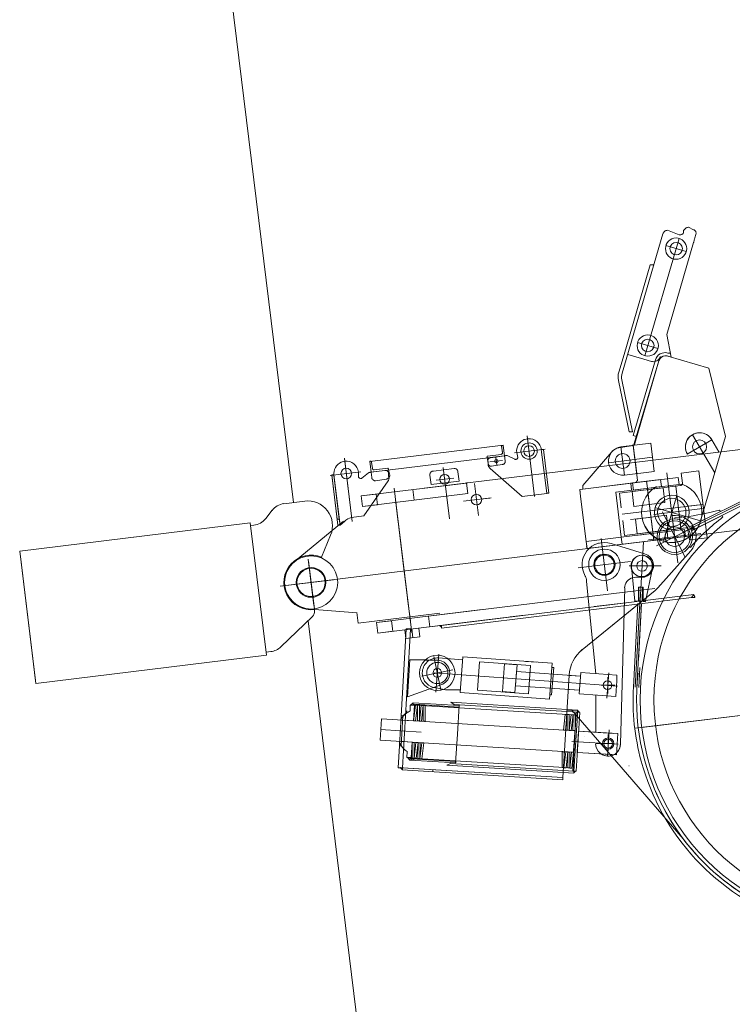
# Model space of a CAD drawing. Extents: x 34350 to 201729, y 12094 to 164960.
# Tile 11 of 70: x 56416 to 58428, y 29429 to 32208. Entities that reach past the tile are written whole.
import ezdxf

# ---------------------------------------------------------------- set-up
doc = ezdxf.new("R2010")
doc.units = 0
doc.header["$LTSCALE"] = 150
doc.header["$MEASUREMENT"] = 0
doc.linetypes.add('CENTER', pattern=[50.5, 30, -9, 2.5, -9])
doc.layers.add('1', color=7, linetype='Continuous')
doc.layers.add('11', color=251, linetype='Continuous')

# ---------------------------------------------------------------- blocks, each defined once
blk = doc.blocks.new('*G13')
at = {"layer": '11', "color": 251, "linetype": 'Continuous', "lineweight": 9}
for p, q in [((56937.3, 32895.4), (57189, 30845.7)), ((57161.9, 30842.4), (57220.7, 30849.6)), ((57110.5, 30800.5), (57128.6, 30823.6)), ((57059.1, 30787.5), (56415.9, 30708.5)), ((57067, 30788.4), (57059.1, 30787.5)), ((57112.9, 30415.2), (57067, 30788.4)), ((57068, 30780.5), (57077.2, 30781.6)), ((57293.9, 30753.4), (57268.2, 30691.3)), ((56415.9, 30708.5), (56461.7, 30335.3)), ((56460.8, 30343.2), (56416.9, 30700.6)), ((57248.2, 30543.7), (57248.6, 30540.7)), ((57242.6, 30523.9), (57153.7, 30438.4)), ((57230, 30511.7), (58454.3, 20540.3)), ((56461.7, 30335.3), (57104.9, 30414.3)), ((57104.9, 30414.3), (57112.9, 30415.2)), ((57125.1, 30424.8), (57111.9, 30423.2))]:
    blk.add_line(p, q, dxfattribs=at)
at = {"layer": '11', "color": 251, "linetype": 'CENTER', "lineweight": 9}
for p, q in [((57230.7, 30686.2), (57246.9, 30554.6)), ((57301.7, 30627.8), (57176.2, 30612.4))]:
    blk.add_line(p, q, dxfattribs=at)
at = {"layer": '11', "color": 251, "linetype": 'Continuous', "lineweight": 9}
for radius in [75, 40]:
    blk.add_circle((57238.8, 30620.1), radius, dxfattribs=at)
for centre, radius, start, end in [((57229.2, 30780.1), 70, -22.4659, 97.0015), ((57168, 30792.8), 50, 97, 142.0087), ((57071.1, 30831.3), 50, -83, -37.9965), ((57238.8, 30620.1), 77, 67.5318, -83.0007), ((57228.7, 30538.3), 20, -46.1182, 7.0009), ((57119, 30474.4), 50, -83, -46.1332)]:
    blk.add_arc(centre, radius, start, end, dxfattribs=at)
blk = doc.blocks.new('*G100')
at = {"layer": '1', "color": 7, "linetype": 'Continuous', "lineweight": 9}
blk.add_line((58289.2, 29896.8), (57975.2, 30259.8), dxfattribs=at)
blk = doc.blocks.new('*G99')
at = {"layer": '1', "color": 7, "linetype": 'Continuous', "lineweight": 9}
for p, q in [((57151.8, 30609.4), (65403.4, 31622.6)), ((58117.1, 31210.7), (58232.3, 31604.3)), ((58244.8, 31613.9), (58278.3, 31601.3)), ((58290.7, 31608.1), (58290.7, 31612.9)), ((58290.7, 31608.1), (58290.7, 31612.9)), ((58304.6, 31622.5), (58318.9, 31615.5)), ((58277.7, 31590.8), (58180.8, 31259.9)), ((58240.6, 31570.7), (58297.4, 31554)), ((58318.7, 31579.1), (58242.8, 31320)), ((58122.9, 31263.6), (58196, 31516)), ((58196, 31516), (58205.7, 31516)), ((58242.8, 31320), (58255.5, 31255.8)), ((58160.7, 31297.1), (58217.9, 31280.3)), ((58122.9, 31263.6), (58107.5, 31213.5)), ((58178, 31250.3), (58132.6, 31263.6)), ((58246.2, 31267.5), (58253.8, 31267.5)), ((58148.5, 31035), (58211, 31248.3)), ((58151.2, 31012.2), (58220.8, 31245.1)), ((58220.8, 31245.1), (58152.7, 31012.2)), ((58199.8, 31243.9), (58178, 31250.3)), ((58255.5, 31255.8), (58243.8, 31259.2)), ((58361.5, 31224.8), (58245.7, 31258.7)), ((58408.4, 31031.9), (58361.5, 31224.8)), ((59964.6, 31181.6), (57558.3, 30886)), ((58106.5, 31190.3), (58136.8, 31045.4)), ((58146.5, 31045.4), (58116.3, 31192.3)), ((58136.8, 31045.4), (58146.5, 31045.4)), ((57848.8, 31033.7), (57869.8, 30862.9)), ((58197.9, 31012.9), (58113.5, 31002.5)), ((58197.9, 31012.9), (58113.5, 31002.5)), ((58157.2, 31032.4), (58148.5, 31035)), ((58207.6, 30933.5), (58197.9, 31012.9)), ((58202.7, 30973.2), (58197.9, 31012.9)), ((58370.1, 31022.7), (58301, 30982.4)), ((58378.5, 30929.2), (58315.4, 31037.1)), ((58408.4, 31031.9), (58338.7, 30793.8)), ((58390.2, 30988.4), (58370.1, 31022.8)), ((58398.3, 30997.2), (58408.4, 31031.9)), ((57781.5, 31007.6), (57404.3, 30961.3)), ((57779, 30986.1), (57776.5, 31007)), ((57779.6, 30986.6), (57776.8, 31005)), ((57778.5, 31007), (57781.5, 31007)), ((57785.1, 30977.8), (57781.5, 31007.6)), ((57781.5, 31007), (57785.1, 30977.8)), ((57812.8, 30985.8), (57899.7, 30996.4)), ((57822.1, 30973), (57819.3, 30986.6)), ((57904.1, 30871.8), (57888.8, 30995.1)), ((57888.8, 30995.1), (57894.7, 30995.1)), ((57888.8, 30995.1), (57894.7, 30995.1)), ((57888.8, 30995.1), (57894.7, 30995.1)), ((57894.7, 30995.1), (57910, 30871.8)), ((58088.1, 30989), (58006, 30893.6)), ((58113.5, 31000.6), (58148.2, 31006.8)), ((58113.5, 31002.5), (58123.2, 30923.1)), ((58148.2, 31006.8), (58113.6, 31002.5)), ((58146, 31007.1), (58145.3, 31007.1)), ((58145.3, 31006.4), (58146, 31006.4)), ((58158, 30927.4), (58148.2, 31007.1)), ((58160.4, 30907.5), (58148.2, 31006.8)), ((58148.2, 31006.8), (58153.1, 30967.1)), ((57332.7, 30970.4), (57353.7, 30799.5)), ((57332.8, 30969.6), (57354.5, 30792.5)), ((57407.3, 30961.9), (57404.4, 30961.9)), ((57404.4, 30961.9), (57408, 30931.5)), ((57408, 30931.5), (57785.1, 30977.8)), ((57412.4, 30941.5), (57409.5, 30959.9)), ((57735.5, 30971.7), (57785.1, 30977.8)), ((57785.1, 30977.8), (57735.5, 30971.7)), ((57738.6, 30956.8), (57735.5, 30971.7)), ((57736.9, 30976.7), (57775.1, 30981.6)), ((57775.1, 30981.6), (57736.9, 30976.9)), ((57738.6, 30954.5), (57738.6, 30961.8)), ((57743.6, 30960.1), (57778.9, 30964.5)), ((57745.4, 30971.7), (57785.1, 30977.8)), ((57760.6, 30972.3), (57763.1, 30952.4)), ((57785.1, 30977.8), (57787, 30962.9)), ((57785.1, 30977.8), (57787.3, 30977.8)), ((57792.7, 30978.4), (57814, 30967.8)), ((58202.7, 30973.2), (58078.7, 30958)), ((57379.2, 30932.5), (57292.3, 30921.9)), ((57372.7, 30931.7), (57372.7, 30918.1)), ((57382.4, 30914.8), (57400.8, 30929.2)), ((57405.8, 30930.9), (57447.7, 30936.4)), ((57408, 30931.5), (57409.8, 30916.6)), ((57455, 30942.6), (57416.8, 30937.6)), ((57460.7, 30922.7), (57457.6, 30937.6)), ((57584.1, 30934.4), (57642.4, 30941.8)), ((57611.8, 30944.8), (57629.6, 30799.5)), ((57653.5, 30931.8), (57656.8, 30906.2)), ((57834.5, 30862.5), (57744.3, 30941.9)), ((57778.3, 30953), (57748.5, 30948.1)), ((58123.2, 30923.1), (58207.6, 30933.5)), ((58243.5, 30929.3), (58270.8, 30706.5)), ((58333.5, 30934.8), (58283.8, 30928.7)), ((58283.8, 30928.7), (58287.4, 30900)), ((58333.5, 30934.8), (58356.6, 30746.3)), ((58356.6, 30746.3), (58333.5, 30934.8)), ((57303.1, 30923.7), (57297.2, 30923.7)), ((57297.2, 30923.7), (57314.6, 30781.4)), ((57303.2, 30923.2), (57297.3, 30923.2)), ((57297.3, 30923.2), (57312.5, 30798.4)), ((57303.2, 30923.2), (57297.3, 30923.2)), ((57297.3, 30923.2), (57312.5, 30798.4)), ((57303.2, 30923.2), (57297.3, 30923.2)), ((57297.3, 30923.2), (57312.5, 30798.4)), ((57320.5, 30781.4), (57303.1, 30923.7)), ((57318.4, 30798.4), (57303.2, 30923.2)), ((57318.4, 30798.4), (57303.2, 30923.2)), ((57318.4, 30798.4), (57303.2, 30923.2)), ((57318.4, 30799.1), (57303.3, 30922.6)), ((57677.7, 30900.7), (57380, 30864.1)), ((57456.3, 30906.5), (57387.9, 30807.7)), ((57420.9, 30906.7), (57450.7, 30911.6)), ((57457.6, 30927.7), (57457.6, 30920.4)), ((57577.4, 30896.4), (57574.1, 30923.3)), ((57656.8, 30906.2), (57577.4, 30896.4)), ((57591.6, 30908.3), (57641.7, 30914.5)), ((57681.4, 30870.9), (57677.7, 30900.7)), ((57681.4, 30870.9), (57677.7, 30900.7)), ((57678.5, 30900.8), (57677.8, 30900.8)), ((57679.1, 30900.8), (57677.9, 30900.9)), ((57678.8, 30900.8), (57677.9, 30900.8)), ((57679.6, 30900.9), (57678, 30900.9)), ((57679.3, 30900.9), (57678, 30900.9)), ((57680.2, 30901), (57678.1, 30901)), ((57679.9, 30900.9), (57678.1, 30900.9)), ((57997.3, 30882.5), (58275.3, 30916.6)), ((58006, 30883.7), (58156, 30902)), ((58225.6, 30910.5), (58146.2, 30900.8)), ((58146.2, 30900.8), (58148.7, 30880.9)), ((58156, 30902), (58160.4, 30907.5)), ((58185.9, 30905.6), (58188.4, 30885.8)), ((58228.1, 30890.7), (58225.6, 30910.5)), ((58275.3, 30916.6), (58277.7, 30896.8)), ((57472.9, 30886.6), (57498, 30682.2)), ((57526.4, 30882.1), (57530, 30852.3)), ((57711.2, 30808.6), (57700.1, 30898.9)), ((57999.8, 30862.6), (57997.3, 30882.5)), ((57997.3, 30881.4), (57998.3, 30874.6)), ((58006, 30893.6), (58006, 30883.7)), ((58099, 30874.8), (58285.7, 30897.8)), ((58114.6, 30747.8), (58099, 30874.8)), ((58282.2, 30894), (58109.4, 30872.1)), ((58141.3, 30900.2), (58143.7, 30880.3)), ((58145.2, 30876.5), (58232.5, 30887.2)), ((58145.2, 30876.5), (58150.3, 30834.8)), ((58150.3, 30834.8), (58145.2, 30876.5)), ((58148.7, 30880.9), (58228.1, 30890.7)), ((58188.4, 30885.8), (58196.2, 30822.3)), ((58188.8, 30881.8), (58203.5, 30762.7)), ((58237.6, 30845.5), (58232.5, 30887.2)), ((58232.5, 30887.2), (58237.6, 30845.5)), ((58282.9, 30773.1), (58268.2, 30891.6)), ((58515.8, 30875.2), (58287.5, 30761.5)), ((58315.8, 30781.2), (58513.6, 30879.7)), ((57380, 30864.1), (57422.2, 30869.3)), ((57380, 30864.1), (57383.6, 30834.4)), ((57383.6, 30834.4), (57380, 30864.1)), ((57383.6, 30834.4), (57681.4, 30870.9)), ((57422.2, 30869.3), (57425.8, 30839.5)), ((57477.1, 30852.9), (57484.7, 30790.4)), ((57669.3, 30849.3), (57746.8, 30858.8)), ((57681.2, 30853.9), (57681.1, 30853.9)), ((57716.4, 30855.1), (57743.5, 30858.4)), ((57904, 30871), (57834.5, 30862.5)), ((57910, 30871.8), (57904.1, 30871.8)), ((57910, 30871.8), (57904.1, 30871.8)), ((57910, 30871.8), (57904.1, 30871.8)), ((58015.4, 30735.6), (57999.8, 30862.6)), ((58109.4, 30872.1), (58114.6, 30830.4)), ((58237.6, 30845.5), (58150.3, 30834.8)), ((58271.2, 30865.7), (58233.3, 30736.1)), ((58473.4, 30846.2), (58321.1, 30770.4)), ((57425.8, 30839.5), (57383.6, 30834.4)), ((58345, 30840.5), (58116.8, 30812.5)), ((58206.4, 30738.9), (58196.2, 30822.3)), ((58343.6, 30828.3), (58206.5, 30811.5)), ((58209.2, 30831.7), (58338.7, 30793.8)), ((58294.1, 30692), (58230.5, 30819.7)), ((58256.5, 30823.2), (58274.6, 30675.4)), ((58334.5, 30839.2), (58303.2, 30835.4)), ((58394.3, 30819.9), (58307.4, 30776.8)), ((58392, 30824.4), (58394.3, 30819.9)), ((57191, 30678), (57330.3, 30792.6)), ((57312.5, 30798.4), (57318.4, 30798.4)), ((57312.5, 30798.4), (57318.4, 30798.4)), ((57312.5, 30798.4), (57318.4, 30798.4)), ((57320.5, 30782.2), (57318.4, 30799.1)), ((57332.6, 30792.1), (57320.5, 30782.2)), ((57387.9, 30807.7), (57353.2, 30803.4)), ((57481.6, 30815.8), (57514.7, 30546.1)), ((58118.9, 30794.7), (58124.1, 30753)), ((58193.9, 30803.8), (58140.8, 30797.4)), ((58242, 30809.8), (58154.7, 30799)), ((58159.8, 30757.4), (58154.7, 30799)), ((58154.7, 30799), (58159.8, 30757.4)), ((58242, 30809.8), (58247.1, 30768.1)), ((58247.1, 30768.1), (58242, 30809.8)), ((58265.7, 30799.4), (58265.7, 30802.6)), ((58399.5, 30809.3), (58312.7, 30766)), ((58401.7, 30804.8), (58399.5, 30809.3)), ((57314.6, 30781.4), (57320.5, 30781.4)), ((58114.6, 30747.8), (58293.3, 30769.7)), ((58124.1, 30753), (58296.8, 30774.2)), ((58159.8, 30757.4), (58247.1, 30768.1)), ((58243.7, 30763.6), (58164.3, 30753.9)), ((58214.1, 30723.7), (58319.8, 30776.3)), ((58246.1, 30743.8), (58243.7, 30763.6)), ((58293.3, 30769.7), (58295.7, 30749.9)), ((58302.7, 30769), (58307, 30740.2)), ((58315.8, 30781.2), (58312, 30772.6)), ((58312, 30770.5), (58315.8, 30781.2)), ((58312, 30772.6), (58321.2, 30772.6)), ((58321.1, 30770.4), (58312, 30770.5)), ((58315.3, 30781), (58315.8, 30781.2)), ((58321.2, 30772.6), (58315.3, 30781)), ((58015.4, 30735.6), (58114.6, 30747.8)), ((58017.8, 30715.7), (58015.4, 30735.6)), ((58295.7, 30749.9), (58017.8, 30715.7)), ((58058, 30743.8), (58076.1, 30596.1)), ((58114.6, 30747.8), (58117.1, 30727.9)), ((58177, 30734.6), (58166.1, 30535.5)), ((58166.7, 30734), (58246.1, 30743.8)), ((58191.7, 30740.2), (58339.5, 30758.3)), ((58307, 30740.2), (58356.6, 30746.3)), ((58017.8, 30714.7), (58016.8, 30723.7)), ((58049.4, 30730.7), (58050.2, 30730.7)), ((58058.4, 30732.5), (58059.2, 30732.5)), ((58179.9, 30700.8), (58085.8, 30730.1)), ((58218.1, 30604.8), (58310.5, 30709.5)), ((58306.1, 30720), (58308.6, 30720)), ((57247.9, 30544.2), (57231.5, 30681.4)), ((57523.1, 30477.7), (57498, 30682.2)), ((57993.1, 30660.9), (58140.9, 30679)), ((58209.6, 30666.6), (58136.9, 30666.7)), ((58143.3, 30666.8), (58227.6, 30666.6)), ((58152.9, 30567.1), (58143.4, 30663.7)), ((58182.8, 30566.4), (58202.6, 30660.5)), ((58016.6, 30623), (58042.4, 30362.3)), ((58155.9, 30634.8), (58170.3, 30634.7)), ((57570.2, 30524.8), (58209.4, 30603.3)), ((58004.4, 30430.3), (58210.1, 30597.2)), ((58124.8, 30604.9), (58112.6, 30164)), ((58163.5, 30606.8), (58163.4, 30567.1)), ((58170, 30606.7), (58163.5, 30606.8)), ((58164, 30606.5), (58163.9, 30567.1)), ((58174, 30606.5), (58164, 30606.5)), ((58170, 30606.7), (58176.5, 30606.7)), ((58173.9, 30568.7), (58174, 30606.5)), ((58176.5, 30606.7), (58176.4, 30566.4)), ((57519, 30511.5), (57511.3, 30573.9)), ((57606.8, 30498.9), (58319.5, 30586.5)), ((58312.5, 30577.6), (57606.8, 30491)), ((58163.4, 30567.1), (58152.9, 30567.1)), ((58153.7, 30324.5), (58167.5, 30577.3)), ((58319.5, 30586.5), (58312.5, 30577.6)), ((58319.5, 30586.5), (58312.5, 30577.6)), ((58312.5, 30577.6), (58322.4, 30577.6)), ((58319.4, 30585.7), (58322.6, 30579.2)), ((58322.4, 30577.6), (58319.5, 30586.5)), ((57368.1, 30534), (57236.9, 30545.1)), ((57423.8, 30506.8), (57721.6, 30543.4)), ((58004.4, 30430.3), (58160.4, 30556.9)), ((58127.2, 30563), (58037.9, 30552)), ((58161.5, 30560.3), (58148.7, 30324.7)), ((58158.7, 30324.2), (58171.5, 30560.3)), ((58171.5, 30560.3), (58162.8, 30399.8)), ((58176.4, 30566.4), (58182.8, 30566.4)), ((57371.6, 30505.4), (57368, 30535.2)), ((57601.8, 30533.7), (57371.6, 30505.4)), ((57466, 30512), (57423.8, 30506.8)), ((57725.3, 30513.6), (57427.5, 30477)), ((57469.7, 30482.2), (57466, 30512)), ((57573.9, 30495), (57570.2, 30524.8)), ((57725.3, 30513.6), (57573.9, 30495)), ((57625.3, 30501.3), (57834.8, 30527)), ((57801.2, 30522.9), (57840.9, 30527.8)), ((57427.5, 30477), (57423.8, 30506.8)), ((57423.8, 30506.8), (57427.5, 30477)), ((57519.7, 30488.3), (57496.6, 30097.1)), ((57519.7, 30488.3), (57496.6, 30097.1)), ((57503.4, 30486.4), (57543.1, 30491.2)), ((57506.5, 30461.5), (57503.4, 30486.4)), ((57506.6, 30471.5), (57506.7, 30488.7)), ((57506.7, 30488.7), (57522.4, 30488.7)), ((57526.3, 30464), (57523.3, 30488.8)), ((57543.1, 30491.2), (57546.2, 30466.4)), ((57605.8, 30494.7), (57601.6, 30498.4)), ((57601.6, 30498.4), (57605.8, 30498.4)), ((57605.8, 30498.4), (57605.8, 30494.7)), ((57606.8, 30491), (57606.8, 30498.9)), ((57427.5, 30477), (57469.7, 30482.2)), ((57493.2, 30243.9), (57506.6, 30471.5)), ((57546.2, 30466.4), (57506.5, 30461.5)), ((57511.4, 30297.7), (57517.6, 30402.1)), ((57517.6, 30402.1), (57560.5, 30402)), ((57560.5, 30400.7), (57596.3, 30400.7)), ((57585.7, 30411.5), (57604.8, 30317.4)), ((57599, 30418.1), (57591.2, 30310.1)), ((57666.6, 30402.1), (57598.3, 30407)), ((57659.9, 30309.3), (57667.2, 30410.1)), ((57919, 30391.9), (57667.2, 30410.1)), ((57638.5, 30373.4), (57551.8, 30355.8)), ((57714.3, 30396.1), (57708.5, 30316.3)), ((57858.4, 30385.7), (57714.3, 30396.1)), ((57784.7, 30391), (57778.9, 30312.3)), ((57820.9, 30387.5), (57784.7, 30390.1)), ((57814.3, 30309.8), (57820.9, 30387.5)), ((57874.8, 30395.2), (57844.2, 30397.3)), ((57852.6, 30305.9), (57858.4, 30385.7)), ((57919, 30391.9), (57911.7, 30291.1)), ((57918.2, 30380), (57912.5, 30302.6)), ((57917.5, 30302.6), (57923.7, 30380)), ((57923.7, 30380), (57918.2, 30380)), ((58166.7, 30379.9), (58164.2, 30323.9)), ((58104.1, 30327.8), (57585.9, 30365.3)), ((57819, 30368.5), (57816.2, 30328.7)), ((57999.9, 30355.4), (57819, 30368.5)), ((57949.8, 30069.2), (57967.6, 30358.8)), ((57949.8, 30069.2), (57967.6, 30358.8)), ((57999.9, 30355.4), (57967.5, 30357.8)), ((58000.4, 30365.5), (57995.6, 30305.7)), ((58102, 30358), (58000.4, 30365.5)), ((58073.3, 30293.3), (58079, 30364.7)), ((58076.3, 30352.8), (58076.2, 30306.6)), ((58102, 30341), (58102, 30358)), ((59462.8, 30369.2), (58152.6, 30208.4)), ((59442.9, 30366.8), (58172.5, 30210.8)), ((57571.5, 30319.2), (57511.4, 30297.7)), ((57610.5, 30333.2), (57571.5, 30319.2)), ((57618.3, 30317.4), (57592.1, 30322.2)), ((57660.5, 30317.3), (57618.3, 30317.4)), ((57816.2, 30328.7), (57996.7, 30315.6)), ((57965.1, 30317.9), (57996.4, 30316)), ((58057.7, 30330.2), (58096.3, 30330.1)), ((58100, 30315.1), (58102, 30341)), ((57911.7, 30291.1), (57659.9, 30309.3)), ((57708.5, 30316.3), (57852.6, 30305.9)), ((57778.9, 30312.3), (57814.3, 30309.8)), ((57912.5, 30302.6), (57917.5, 30302.6)), ((57995.6, 30305.7), (58098.7, 30298.2)), ((58042.6, 30197.3), (58042.8, 30302.3)), ((58098.7, 30298.2), (58100, 30315.1)), ((57530.7, 30273.3), (57518.7, 30273.3)), ((57518.7, 30273.3), (57518.7, 30257.7)), ((57519.7, 30274), (57527.1, 30280.5)), ((57527.1, 30273.5), (57519.7, 30273.5)), ((57526.9, 30276.5), (57526.8, 30276.5)), ((57526.8, 30276.5), (57530.7, 30273.5)), ((57527.1, 30280.5), (57526.9, 30276.5)), ((57656.6, 30272.4), (57527.1, 30280.5)), ((57527.1, 30280.5), (57527.1, 30273.5)), ((57528, 30229.5), (57533.2, 30274.1)), ((57528, 30229.3), (57530.7, 30273.3)), ((57531.8, 30276.3), (57656.6, 30268.4)), ((57533.2, 30274.1), (57539, 30274.1)), ((57533.4, 30274.1), (57978.4, 30246)), ((57539, 30274.1), (57533.7, 30229.5)), ((57539, 30273.4), (57538.7, 30229.2)), ((57544.5, 30273.4), (57539, 30273.4)), ((57544.4, 30229.2), (57544.5, 30273.4)), ((57544.4, 30228.5), (57549.6, 30273.1)), ((57549.6, 30273.1), (57555.4, 30273.1)), ((57555.4, 30273.1), (57550.1, 30228.5)), ((57555.3, 30272.4), (57555.4, 30228.2)), ((57561.1, 30272.4), (57555.3, 30272.4)), ((57561.1, 30228.2), (57561.1, 30272.4)), ((57633.2, 30281.8), (57642.8, 30275.6)), ((57991.1, 30259.4), (57633.2, 30281.8)), ((57642.8, 30275.6), (57991.1, 30253.9)), ((57651.9, 30191.8), (57656.9, 30272.4)), ((57656.6, 30268.4), (57656.6, 30272.4)), ((57437.1, 30235.1), (57433.4, 30175.2)), ((57983.5, 30200.9), (57437.1, 30235.1)), ((57493.2, 30243.9), (57488.2, 30159)), ((57492.2, 30234.6), (57492.2, 30231.6)), ((57493.2, 30243.9), (57498.1, 30243.9)), ((57498.1, 30243.6), (57493.3, 30158.6)), ((57498.1, 30243.6), (57493.3, 30158.7)), ((57498.1, 30243.9), (57508.8, 30253)), ((57508.8, 30253), (57508.8, 30257.8)), ((57951.1, 30203.2), (57956.3, 30247.8)), ((57956.3, 30247.8), (57962.1, 30247.8)), ((57962.1, 30247.8), (57956.8, 30203.1)), ((57991.5, 30259.5), (57961.5, 30259.6)), ((57962.1, 30247), (57961.8, 30202.8)), ((57967.6, 30247), (57962.1, 30247)), ((57967.5, 30202.8), (57967.6, 30247)), ((57967.5, 30202.1), (57972.7, 30246.7)), ((57972.7, 30246.7), (57978.4, 30246.7)), ((57978.4, 30246.7), (57973.2, 30202.1)), ((57977.6, 30087.3), (57987.2, 30254.1)), ((57978.4, 30246), (57978.2, 30201.8)), ((57983.9, 30246), (57978.4, 30246)), ((57980.7, 30087.7), (57991.5, 30259.5)), ((57983.9, 30201.8), (57983.9, 30246)), ((57997.1, 30253.5), (57986.8, 30087.3)), ((57987.2, 30254.1), (57997.1, 30254.1)), ((57991.1, 30253.9), (57991.1, 30259.4)), ((57991.1, 30253.6), (57991.4, 30258.6)), ((57991.1, 30253.6), (57991.4, 30258.5)), ((57995.8, 30253.6), (57991.1, 30253.6)), ((57995.8, 30253.6), (57991.1, 30253.6)), ((57991.4, 30258.6), (57995.8, 30253.6)), ((57991.4, 30258.5), (57995.8, 30253.6)), ((57492.2, 30231.6), (57528, 30229.3)), ((57533.7, 30229.5), (57528, 30229.5)), ((57538.7, 30229.2), (57544.4, 30229.2)), ((57550.1, 30228.5), (57544.4, 30228.5)), ((57555.4, 30228.2), (57561.1, 30228.2)), ((57549.2, 30198), (57435, 30205.1)), ((57646.8, 30110.7), (57651.9, 30191.8)), ((57956.8, 30203.1), (57951.1, 30203.2)), ((57961.8, 30202.8), (57967.5, 30202.8)), ((57973.2, 30202.1), (57967.5, 30202.1)), ((57978.2, 30201.8), (57983.9, 30201.8)), ((57980.1, 30146.1), (57983.5, 30196)), ((57980.4, 30146.1), (57983.5, 30196)), ((57983.5, 30196), (57983.5, 30200.9)), ((57989.9, 30140.5), (57993.6, 30200.4)), ((57990, 30143.4), (57993.4, 30197.9)), ((58104.4, 30193.5), (57993.6, 30200.4)), ((57993.6, 30200.4), (58091.9, 30194.2)), ((58011, 30184.7), (58010.9, 30184.7)), ((58079.9, 30203.9), (58075.4, 30130.2)), ((58077.2, 30144.4), (58077.3, 30191.4)), ((58100.7, 30133.6), (58104.4, 30193.5)), ((57433.4, 30175.2), (57980.1, 30141.1)), ((57484.6, 30096.9), (57488.2, 30159)), ((57488.1, 30171.7), (57524.3, 30169.5)), ((57488.1, 30168.7), (57488.1, 30171.7)), ((57488.2, 30159), (57493.2, 30159)), ((57493.2, 30159), (57502.6, 30148.1)), ((57524.3, 30169.5), (57521.5, 30125.6)), ((57524.2, 30168.7), (57524.1, 30124.4)), ((57529.9, 30168.6), (57524.2, 30168.7)), ((57529.6, 30124.4), (57529.9, 30168.6)), ((57529.6, 30123.7), (57534.9, 30168.3)), ((57534.9, 30168.3), (57540.6, 30168.3)), ((57540.6, 30168.3), (57535.4, 30123.7)), ((57540.6, 30167.6), (57540.5, 30123.4)), ((57546.3, 30167.6), (57540.6, 30167.6)), ((57546, 30123.4), (57546.3, 30167.6)), ((57546, 30122.7), (57551.6, 30167.3)), ((57551.6, 30167.3), (57557.3, 30167.3)), ((57557.3, 30167.3), (57551.8, 30122.7)), ((58105.7, 30163.3), (57975, 30171.5)), ((58043.2, 30165.6), (58091.8, 30165.5)), ((57509.5, 30125.6), (57509.6, 30142.7)), ((57521.5, 30125.6), (57509.5, 30125.6)), ((57510.5, 30126.2), (57517.1, 30118.8)), ((57517.1, 30125.8), (57510.5, 30125.8)), ((57517.1, 30118.8), (57517.1, 30125.8)), ((57517.1, 30118.8), (57517.3, 30122.8)), ((57517.3, 30122.8), (57521.4, 30122.8)), ((57521.4, 30122.8), (57521.4, 30118.6)), ((57522.2, 30122.6), (57647.1, 30114.7)), ((57969.1, 30096.7), (57522.3, 30124.5)), ((57524.1, 30124.4), (57529.6, 30124.4)), ((57535.4, 30123.7), (57529.6, 30123.7)), ((57540.5, 30123.4), (57546, 30123.4)), ((57551.8, 30122.7), (57546, 30122.7)), ((57947.3, 30142.3), (57947.2, 30098.1)), ((57953, 30142.3), (57947.3, 30142.3)), ((57952.7, 30098.1), (57953, 30142.3)), ((57952.7, 30097.3), (57958, 30142)), ((57958, 30142), (57963.7, 30142)), ((57963.7, 30142), (57958.5, 30097.3)), ((57963.7, 30141.3), (57963.6, 30097.1)), ((57969.4, 30141.2), (57963.7, 30141.3)), ((57969.1, 30097), (57969.4, 30141.2)), ((57969.1, 30096.3), (57974.4, 30140.9)), ((57974.4, 30140.9), (57980.1, 30140.9)), ((57980.1, 30140.9), (57974.9, 30096.3)), ((57980.1, 30141.1), (57980.1, 30146.1)), ((58088.2, 30134.3), (57989.9, 30140.5)), ((57990.1, 30140.5), (58100.7, 30133.6)), ((57499.6, 30096.9), (57484.6, 30096.9)), ((57490.4, 30097.5), (57496.6, 30097.1)), ((57496.6, 30091), (57490.4, 30097.5)), ((57496.3, 30097.1), (57949.8, 30069.2)), ((57496.3, 30091), (57496.3, 30097.1)), ((57496.6, 30097.1), (57496.6, 30091)), ((57496.6, 30097.1), (57949.8, 30069.2)), ((57496.6, 30097.1), (57949.8, 30069.2)), ((57647, 30110.8), (57517.1, 30118.8)), ((57521.4, 30118.6), (57528.5, 30118.6)), ((57528.5, 30118.6), (57528.5, 30122.1)), ((57622.1, 30104.4), (57632.4, 30109.4)), ((57980.8, 30082.1), (57622.1, 30104.4)), ((57632.4, 30109.4), (57980.8, 30087.6)), ((57647.1, 30114.7), (57647, 30110.8)), ((57947.2, 30098.1), (57952.7, 30098.1)), ((57958.5, 30097.3), (57952.7, 30097.3)), ((57963.6, 30097.1), (57969.1, 30097)), ((57974.9, 30096.3), (57969.1, 30096.3)), ((58137.2, 30102.8), (58136.2, 30102.8)), ((57949.8, 30063.3), (57496.3, 30091)), ((57506.5, 30091.9), (57506.5, 30091.9)), ((57582.4, 30085.7), (57582.4, 30091.8)), ((57627.6, 30074.9), (57627.6, 30074.9)), ((57949.8, 30069.2), (57949.8, 30063.3)), ((57986.8, 30087.3), (57977.6, 30087.3)), ((57980.8, 30087.6), (57980.8, 30082.1)), ((57985.4, 30087.4), (57980.8, 30087.4)), ((57980.8, 30083.2), (57985.4, 30087.4)), ((58150.8, 30057.8), (58149.8, 30057.8))]:
    blk.add_line(p, q, dxfattribs=at)
for points in [[(58232.3, 31604.3), (58232.8, 31605.7), (58233.6, 31607.1), (58234.6, 31608.6), (58235.8, 31609.9), (58237.1, 31611.1), (58238.7, 31612.1), (58240.2, 31612.9), (58241.8, 31613.5), (58243.4, 31613.8), (58244.8, 31613.9)], [(58232.3, 31604.3), (58232.8, 31605.7), (58233.6, 31607.1), (58234.6, 31608.6), (58235.8, 31609.9), (58237.1, 31611.1), (58238.7, 31612.1), (58240.2, 31612.9), (58241.8, 31613.5), (58243.4, 31613.8), (58244.8, 31613.9)], [(58290.7, 31612.9), (58291.4, 31614.3), (58292.4, 31615.7), (58293.6, 31617.1), (58295, 31618.5), (58296.5, 31619.7), (58298.2, 31620.7), (58299.9, 31621.5), (58301.6, 31622.1), (58303.2, 31622.4), (58304.6, 31622.5)], [(58290.7, 31612.9), (58291.4, 31614.3), (58292.4, 31615.7), (58293.6, 31617.1), (58295, 31618.5), (58296.5, 31619.7), (58298.2, 31620.7), (58299.9, 31621.5), (58301.6, 31622.1), (58303.2, 31622.4), (58304.6, 31622.5)], [(58325.8, 31605.9), (58324.9, 31602.5), (58324, 31599), (58323.2, 31595.7), (58322.3, 31592.4), (58321.5, 31589.3), (58320.8, 31586.6), (58320.1, 31584.1), (58319.5, 31582), (58319.1, 31580.3), (58318.7, 31579.1)], [(58318.9, 31615.5), (58320.1, 31615), (58321.3, 31614.4), (58322.3, 31613.6), (58323.2, 31612.7), (58324, 31611.8), (58324.7, 31610.7), (58325.2, 31609.5), (58325.5, 31608.3), (58325.8, 31607.1), (58325.8, 31605.9)], [(58224.5, 31257.5), (58223.5, 31254.8), (58222.1, 31252.1), (58220.1, 31249.6), (58217.8, 31247.4), (58215, 31245.6), (58212, 31244.3), (58208.9, 31243.4), (58205.7, 31243.1), (58202.7, 31243.3), (58199.8, 31243.9)], [(57819.3, 30986.9), (57819.1, 30992.1), (57819.8, 30997.4), (57821.3, 31002.9), (57823.7, 31008.1), (57827, 31012.9), (57831, 31017.1), (57835.6, 31020.6), (57840.6, 31023.1), (57845.7, 31024.8), (57850.7, 31025.7)], [(58146, 31006.4), (58146.8, 31006.6), (58147.7, 31006.8), (58148.4, 31007.2), (58149.2, 31007.7), (58149.8, 31008.3), (58150.3, 31009), (58150.7, 31009.7), (58151, 31010.5), (58151.1, 31011.3), (58151.2, 31012.2)], [(58152.7, 31012.2), (58152.4, 31011.4), (58152, 31010.5), (58151.5, 31009.8), (58150.9, 31009.1), (58150.2, 31008.5), (58149.4, 31008), (58148.6, 31007.6), (58147.7, 31007.4), (58146.9, 31007.2), (58146, 31007.1)], [(57775.1, 30981.6), (57775.8, 30981.7), (57776.4, 30982), (57777.1, 30982.3), (57777.7, 30982.8), (57778.3, 30983.3), (57778.7, 30983.9), (57779.1, 30984.6), (57779.4, 30985.3), (57779.5, 30986), (57779.6, 30986.6)], [(57775.1, 30981.6), (57775.7, 30981.7), (57776.4, 30982), (57776.9, 30982.3), (57777.4, 30982.7), (57777.9, 30983.1), (57778.3, 30983.6), (57778.6, 30984.2), (57778.8, 30984.8), (57779, 30985.4), (57779, 30986.1)], [(57776.8, 31005), (57776.8, 31005.3), (57776.8, 31005.6), (57776.9, 31005.9), (57777, 31006.1), (57777.2, 31006.4), (57777.4, 31006.6), (57777.6, 31006.8), (57777.9, 31006.9), (57778.2, 31007), (57778.5, 31007)], [(57819.3, 30986.6), (57819.3, 30986.9)], [(58088.1, 30989), (58090.1, 30991.1), (58092.3, 30993), (58094.6, 30994.8), (58097, 30996.3), (58099.6, 30997.6), (58102.3, 30998.7), (58105, 30999.6), (58107.8, 31000.2), (58110.7, 31000.5), (58113.5, 31000.6)], [(57303.2, 30922.9), (57303, 30928.1), (57303.5, 30933.4), (57304.9, 30938.9), (57307.3, 30944.2), (57310.5, 30949.1), (57314.4, 30953.3), (57319, 30956.9), (57323.9, 30959.5), (57329, 30961.3), (57334, 30962.2)], [(57409.5, 30959.9), (57409.5, 30960.2), (57409.4, 30960.5), (57409.2, 30960.8), (57409, 30961), (57408.8, 30961.3), (57408.5, 30961.5), (57408.2, 30961.7), (57407.9, 30961.8), (57407.6, 30961.9), (57407.3, 30961.9)], [(57735.5, 30971.7), (57735.5, 30972.4), (57735.4, 30973.2), (57735.5, 30973.9), (57735.5, 30974.6), (57735.7, 30975.2), (57735.8, 30975.8), (57736.1, 30976.2), (57736.3, 30976.5), (57736.6, 30976.6), (57736.9, 30976.7)], [(57738.6, 30961.8), (57738.2, 30963.2), (57738.1, 30964.7), (57738.2, 30966.2), (57738.6, 30967.6), (57739.3, 30968.8), (57740.2, 30969.9), (57741.4, 30970.7), (57742.6, 30971.3), (57744, 30971.6), (57745.4, 30971.7)], [(57748.5, 30948.1), (57747, 30948.1), (57745.6, 30948.2), (57744.1, 30948.6), (57742.7, 30949.3), (57741.5, 30950.2), (57740.4, 30951.3), (57739.6, 30952.6), (57739, 30954), (57738.7, 30955.4), (57738.6, 30956.8)], [(57787, 30962.9), (57787, 30961.5), (57786.9, 30960), (57786.5, 30958.5), (57785.8, 30957.2), (57784.9, 30955.9), (57783.8, 30954.9), (57782.5, 30954), (57781.1, 30953.5), (57779.7, 30953.1), (57778.3, 30953)], [(57787.3, 30977.8), (57787.9, 30977.9), (57788.4, 30978), (57789, 30978.1), (57789.5, 30978.2), (57790.1, 30978.3), (57790.6, 30978.3), (57791.1, 30978.4), (57791.6, 30978.4), (57792.2, 30978.4), (57792.7, 30978.4)], [(57814, 30967.8), (57814.9, 30967.5), (57815.9, 30967.4), (57817.1, 30967.5), (57818.2, 30967.8), (57819.4, 30968.4), (57820.4, 30969.1), (57821.2, 30970.1), (57821.7, 30971.1), (57822, 30972.1), (57822.1, 30973)], [(58078.7, 30958), (58078.7, 30957.9)], [(57400.8, 30929.2), (57401.3, 30929.5), (57401.7, 30929.8), (57402.2, 30930), (57402.7, 30930.3), (57403.2, 30930.5), (57403.7, 30930.6), (57404.2, 30930.7), (57404.7, 30930.8), (57405.2, 30930.9), (57405.8, 30930.9)], [(57416.8, 30937.6), (57416.2, 30937.6), (57415.5, 30937.6), (57414.8, 30937.8), (57414.2, 30938.1), (57413.7, 30938.5), (57413.2, 30939), (57412.8, 30939.6), (57412.5, 30940.2), (57412.4, 30940.9), (57412.4, 30941.5)], [(57447.7, 30936.4), (57449.1, 30936.4), (57450.6, 30936.3), (57452.1, 30935.9), (57453.5, 30935.2), (57454.7, 30934.3), (57455.8, 30933.2), (57456.6, 30931.9), (57457.2, 30930.5), (57457.5, 30929.1), (57457.6, 30927.7)], [(57457.6, 30937.6), (57457.5, 30938.3), (57457.4, 30939), (57457.1, 30939.8), (57456.9, 30940.5), (57456.6, 30941.1), (57456.3, 30941.6), (57456, 30942), (57455.7, 30942.3), (57455.3, 30942.5), (57455, 30942.6)], [(57574.1, 30923.3), (57574.1, 30925), (57574.3, 30926.7), (57574.8, 30928.3), (57575.6, 30929.8), (57576.6, 30931.1), (57577.8, 30932.3), (57579.2, 30933.2), (57580.8, 30933.9), (57582.4, 30934.3), (57584.1, 30934.4)], [(57642.4, 30941.8), (57644.1, 30941.8), (57645.7, 30941.6), (57647.4, 30941.1), (57648.9, 30940.3), (57650.2, 30939.3), (57651.3, 30938.1), (57652.3, 30936.7), (57653, 30935.1), (57653.4, 30933.5), (57653.5, 30931.8)], [(57744.3, 30941.9), (57743.2, 30942.9), (57742.3, 30943.9), (57741.4, 30945.1), (57740.7, 30946.3), (57740, 30947.6), (57739.5, 30948.9), (57739.1, 30950.2), (57738.8, 30951.6), (57738.6, 30953), (57738.6, 30954.5)], [(57303.3, 30922.6), (57303.2, 30922.9)], [(57372.7, 30918.1), (57373, 30917.2), (57373.7, 30916.3), (57374.5, 30915.4), (57375.6, 30914.7), (57376.8, 30914.1), (57378.2, 30913.8), (57379.5, 30913.7), (57380.6, 30913.9), (57381.6, 30914.3), (57382.4, 30914.8)], [(57409.8, 30916.6), (57410.1, 30915.2), (57410.6, 30913.7), (57411.4, 30912.2), (57412.4, 30910.8), (57413.6, 30909.6), (57415, 30908.5), (57416.4, 30907.7), (57418, 30907.1), (57419.5, 30906.8), (57420.9, 30906.7)], [(57450.7, 30911.6), (57452.2, 30911.8), (57453.7, 30912.3), (57455.1, 30913.1), (57456.5, 30914.1), (57457.8, 30915.3), (57458.8, 30916.7), (57459.7, 30918.2), (57460.2, 30919.7), (57460.6, 30921.2), (57460.7, 30922.7)], [(57457.6, 30920.4), (57458.1, 30918.9), (57458.5, 30917.5), (57458.7, 30916), (57458.8, 30914.6), (57458.7, 30913.1), (57458.5, 30911.7), (57458.2, 30910.3), (57457.7, 30909), (57457.1, 30907.7), (57456.3, 30906.5)], [(58287.4, 30900), (58287.4, 30899.1), (58287.3, 30898.2), (58287.1, 30897.3), (58286.7, 30896.5), (58286.1, 30895.8), (58285.5, 30895.1), (58284.7, 30894.6), (58283.9, 30894.3), (58283, 30894.1), (58282.2, 30894)], [(58265.7, 30802.6), (58278.9, 30803.7), (58292, 30805), (58304.9, 30806.6), (58317.8, 30808.4), (58330.5, 30810.5), (58343.1, 30812.8), (58355.5, 30815.3), (58367.9, 30818.1), (58380, 30821.1), (58392, 30824.4)], [(58296.8, 30774.2), (58297.6, 30774.2), (58298.5, 30774.1), (58299.4, 30773.9), (58300.2, 30773.5), (58301, 30773), (58301.6, 30772.3), (58302.1, 30771.5), (58302.4, 30770.7), (58302.6, 30769.8), (58302.7, 30769)], [(58170.3, 30634.7), (58179.8, 30635.3), (58188.7, 30638.7), (58196.4, 30644.6), (58202.1, 30652.6), (58205.2, 30662), (58205.4, 30671.9), (58202.7, 30681.6), (58197.2, 30690.1), (58189.4, 30696.7), (58179.9, 30700.8)], [(58012.6, 30638.2), (58013.4, 30636.8), (58014.1, 30635.3), (58014.7, 30633.9), (58015.2, 30632.4), (58015.6, 30630.8), (58016, 30629.3), (58016.3, 30627.7), (58016.5, 30626.1), (58016.6, 30624.6), (58016.6, 30623)], [(58123.8, 30604.9), (58124.5, 30609.2), (58125.8, 30613.7), (58127.8, 30618.1), (58130.6, 30622.3), (58134.1, 30626.1), (58138.1, 30629.2), (58142.4, 30631.7), (58147, 30633.5), (58151.5, 30634.5), (58155.9, 30634.8)], [(57596.3, 30400.7), (57605.7, 30399), (57614.3, 30395), (57621.5, 30388.8), (57626.8, 30381), (57629.9, 30372.1), (57630.5, 30362.7), (57628.7, 30353.5), (57624.5, 30345.2), (57618.3, 30338.2), (57610.5, 30333.2)], [(58162.2, 30364.3), (58159.8, 30339.9), (58158.3, 30315.3), (58157.7, 30290.6), (58158.1, 30265.9), (58159.4, 30241.1), (58161.7, 30216.4), (58165, 30191.8), (58169.2, 30167.3), (58174.3, 30143), (58180.3, 30119)], [(57530.7, 30273.5), (57531.8, 30276.3)], [(57518.7, 30257.7), (57515.6, 30256.1), (57512.5, 30254.3), (57509.5, 30252.3), (57506.7, 30250.2), (57504, 30247.9), (57501.3, 30245.5), (57498.9, 30243), (57496.5, 30240.3), (57494.3, 30237.5), (57492.2, 30234.6)], [(57509.6, 30142.7), (57506.8, 30144.7), (57504.2, 30147), (57501.8, 30149.3), (57499.4, 30151.8), (57497.2, 30154.3), (57495.1, 30157), (57493.1, 30159.8), (57491.3, 30162.7), (57489.6, 30165.7), (57488.1, 30168.7)], [(58042, 30165), (58043.8, 30154.1), (58048.9, 30144.2), (58056.8, 30136.4), (58066.7, 30131.5), (58077.6, 30129.8), (58088.4, 30131.6), (58098.2, 30136.6), (58105.9, 30144.4), (58110.8, 30154.2), (58112.5, 30165)], [(57528.5, 30122.1), (57522.2, 30122.6)]]:
    blk.add_lwpolyline(points, dxfattribs=at)
for centre, radius in [((58269.4, 31562.2), 30), ((58269.4, 31562.2), 17.7), ((58189.3, 31288.7), 30), ((58189.3, 31288.7), 17.7), ((57854.1, 30990.8), 23), ((58335.6, 31002.6), 20), ((57854.1, 30990.8), 15), ((57854.1, 30990.8), 15), ((58118.4, 30962.8), 21), ((57761.9, 30962.4), 4.94), ((57338, 30927.5), 15), ((58807.7, 30288.8), 640), ((57615.9, 30911.3), 13.8), ((58807.7, 30288.8), 601), ((57705.7, 30853.7), 14.8), ((58257.2, 30817.7), 49), ((58257.2, 30817.7), 40), ((58257.2, 30817.7), 40), ((58265.6, 30749.3), 50), ((58265.6, 30749.3), 44.5), ((58265.6, 30749.3), 27.5), ((58265.6, 30749.3), 27.5), ((58067, 30669.9), 44.5), ((58067, 30669.9), 30), ((58067, 30669.9), 27.5), ((58172, 30666.7), 30), ((58173.3, 30666.7), 15), ((57238.7, 30620.1), 42), ((57238.7, 30620.1), 40), ((57595.1, 30364.7), 50), ((57595.1, 30364.7), 50), ((57595.2, 30364.6), 30), ((57595.2, 30364.6), 12.2), ((58076, 30329.9), 12.2), ((58076, 30329.9), 12.2), ((58077.6, 30165.1), 16), ((58077.6, 30165.1), 12.5), ((58077.6, 30165), 12.5)]:
    blk.add_circle(centre, radius, dxfattribs=at)
for centre, radius, start, end in [((58281.1, 31610.9), 10, -106.2168, -16.3272), ((58238.2, 31240.3), 28.4, 73.6435, 163.7214), ((58240, 31239.5), 20, 73.6533, 163.6533), ((58240, 31239.5), 20, 73.6001, 163.7107), ((58238.2, 31240), 20, 73.6267, 143.0723), ((58153.5, 31200.1), 48, 163.6614, -168.2131), ((58153.5, 31200.1), 38, 163.6758, -168.225), ((58153.5, 31200.1), 38, 163.6758, -168.225), ((58335.6, 31002.6), 40, 30.3177, -149.6797), ((58335.6, 31002.6), 40, 30.3416, 120.2982), ((57854.1, 30990.9), 35, 5.9727, 95.4685), ((58335.6, 31002.6), 40, 120.3182, -154.0706), ((58118.4, 30962.8), 40, 97.006, -83.0048), ((57337.9, 30927.5), 35, 6.9954, 96.4725), ((58257.2, 30817.7), 85.1, 120.2949, -83.0073), ((58257.2, 30817.7), 85, -83.0007, 70.3897), ((57361.7, 30763.6), 40.7, 102.0627, 135.5734), ((58257.2, 30817.7), 85.1, -173.0092, -16.31), ((58265.6, 30749.3), 60, -41.4865, 97.0006), ((58265.6, 30749.4), 50, 33.285, 89.8859), ((58800, 30284.8), 655, 127.448, 138.4713), ((58265.6, 30749.3), 50, -35.862, 19.5755), ((58067, 30669.9), 63, 72.707, -149.7044), ((58173.3, 30666.7), 30, 89.8873, -174.3916), ((58173.3, 30666.7), 30, -11.8481, 89.8893), ((57238.7, 30620.1), 75, 129.4264, -90.1117), ((58170.8, 30646.5), 63, -51.4389, -41.4318), ((58067.4, 30352.7), 100, 129.0419, 176.4868), ((58067.4, 30352.7), 100, 129.05, 176.4874), ((57595.2, 30364.6), 42.5, 85.8356, 179.8872), ((57595.2, 30364.6), 42.4, 179.8873, -94.1291), ((58808, 30288.9), 660.3, 176.8882, -164.8318), ((58077.5, 30165.2), 35.1, -47.9557, -1.9034), ((58077.6, 30165), 35, -124.5829, -62.5561), ((58807.7, 30288.8), 660, -164.8291, -109.2984), ((58807.7, 30288.8), 650, -164.8649, -104.5607), ((58807.7, 30288.8), 650, -160.4515, -109.2971)]:
    blk.add_arc(centre, radius, start, end, dxfattribs=at)
at = {"color": 7, "linetype": 'Continuous', "lineweight": 9}
blk.add_blockref('*G100', (0, 0), dxfattribs=at)
blk = doc.blocks.new('*G98')
at = {"color": 7, "linetype": 'Continuous', "lineweight": 9}
blk.add_blockref('*G99', (0, 0), dxfattribs=at)

msp = doc.modelspace()

# ---------------------------------------------------------------- block references
at = {"color": 7, "linetype": 'Continuous', "lineweight": 9}
for name in ['*G13', '*G98']:
    msp.add_blockref(name, (0, 0), dxfattribs=at)

doc.saveas('drawing.dxf')
